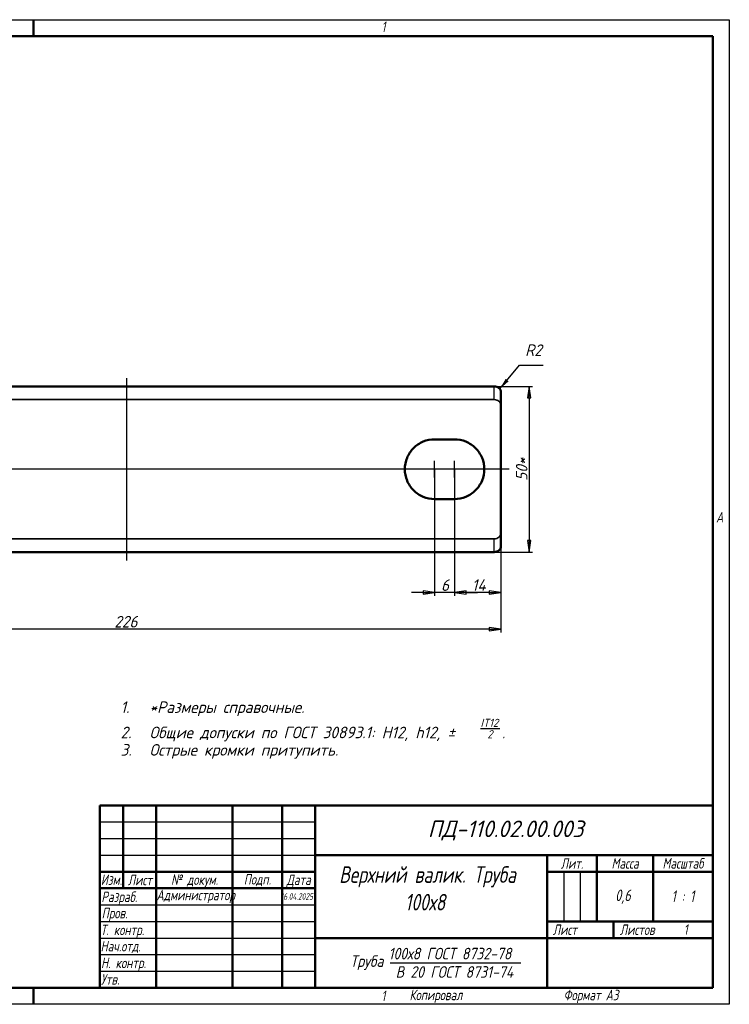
# Model space of a CAD drawing. Header units: millimetres. Extents: x 0 to 420, y 0 to 297.
# Tile 2 of 2: x 206 to 420, y 0 to 297. Entities that reach past the tile are written whole.
import ezdxf
from ezdxf.enums import TextEntityAlignment as Align

# ---------------------------------------------------------------- set-up
doc = ezdxf.new("R2010")
doc.units = ezdxf.units.MM
for name, color, linetype, lineweight in [('Видимый контур (ГОСТ)', 7, 'Continuous', 50), ('Заголовок (ГОСТ)', 7, 'Continuous', 50), ('Кромка (ГОСТ)', 7, 'Continuous', 50), ('Маркер центра (ГОСТ)', 7, 'Continuous', 25), ('Невидимые тонкие (ГОСТ)', 7, 'Continuous', 25), ('Невидимый контур (ГОСТ)', 7, 'Continuous', 35), ('Обозначение (ГОСТ)', 7, 'Continuous', 25), ('Осевая линия (ГОСТ)', 7, 'Continuous', 25), ('Размер (ГОСТ)', 7, 'Continuous', 25), ('Эскизная геометрия (ГОСТ)', 7, 'Continuous', 50)]:
    doc.layers.add(name, color=color, linetype=linetype, lineweight=lineweight)
doc.styles.add('Альтернативный текст (ГОСТ)', font='txt', dxfattribs={"width": 0.8})
doc.styles.add('Обычный текст (ГОСТ)', font='GOST Common Italic.ttf')
doc.styles.add('Стиль текста110', font='GOST Common Italic.ttf', dxfattribs={"width": 0.8})
doc.styles.add('Стиль текста112', font='GOST Common Italic.ttf', dxfattribs={"width": 0.8})
doc.styles.add('Стиль текста120', font='GOST Common Italic.ttf', dxfattribs={"width": 0.9})
doc.styles.add('Стиль текста137', font='GOST Common Italic.ttf', dxfattribs={"width": 0.7})
doc.styles.add('Стиль текста139', font='GOST Common Italic.ttf', dxfattribs={"width": 0.7})
doc.styles.add('Стиль текста145', font='GOST Common Italic.ttf')
doc.styles.add('Стиль текста146', font='GOST Common Italic.ttf')
doc.styles.add('Стиль текста70', font='GOST Common Italic.ttf')
doc.styles.add('Стиль текста81', font='GOST Common Italic.ttf', dxfattribs={"width": 0.8})
doc.styles.add('Стиль текста87', font='GOST Common Italic.ttf')
doc.dimstyles.new('Диаметр (ГОСТ)$7', dxfattribs={"dimtxt": 3.5, "dimasz": 3.5, "dimexe": 1, "dimexo": 0, "dimgap": 0.5, "dimtad": 1, "dimrnd": 1e-08, "dimtxsty": 'Обычный текст (ГОСТ)', "dimblk": 'Filled-1', "dimcen": 0.09, "dimdle": 15, "dimclrd": 256, "dimclre": 256, "dimclrt": 256, "dimazin": 2, "dimtfac": 0.714286, "dimtdec": 3, "dimtmove": 0, "dimatfit": 3, "dimfxl": 1, "dimtolj": 1, "dimlwd": -1, "dimlwe": 25, "dimarcsym": 0})
doc.dimstyles.new('Обычный (ГОСТ)', dxfattribs={"dimtxt": 3.5, "dimasz": 3.5, "dimexe": 1, "dimexo": 0, "dimgap": 0.5, "dimtad": 1, "dimrnd": 1e-08, "dimtxsty": 'Обычный текст (ГОСТ)', "dimblk": 'Filled-1', "dimcen": 0.09, "dimdle": 15, "dimclrd": 256, "dimclre": 256, "dimclrt": 256, "dimazin": 2, "dimtfac": 0.714286, "dimtdec": 3, "dimtmove": 0, "dimatfit": 3, "dimfxl": 1, "dimtolj": 1, "dimlwd": 25, "dimlwe": 25, "dimarcsym": 0})

# ---------------------------------------------------------------- blocks, each defined once
blk = doc.blocks.new('Рамки ГОСТ - Рамка')
at = {"layer": 'Кромка (ГОСТ)', "lineweight": 25}
for p, q in [((0, 297), (420, 297)), ((420, 297), (420, 0)), ((420, 0), (0, 0))]:
    blk.add_line(p, q, dxfattribs=at)
at = {"layer": 'Кромка (ГОСТ)'}
for p, q in [((210, 292), (210, 297)), ((415, 292), (20, 292)), ((415, 5), (415, 292)), ((20, 5), (415, 5)), ((210, 5), (210, 0))]:
    blk.add_line(p, q, dxfattribs=at)
at = {"layer": 'Кромка (ГОСТ)', "char_height": 3.17, "attachment_point": 1, "style": 'Альтернативный текст (ГОСТ)'}
for s, insert, width in [('\\fGOST Common|b0|i1;\\H3.1700;1', (315.02, 296.44), 5.2327), ('\\fGOST Common|b0|i1;\\H3.1700;A', (416, 148.5), 5.0704), ('\\fGOST Common|b0|i1;\\H3.1700;1', (315, 4.14), 6.6287), ('\\fGOST Common|b0|i1;\\H3.1700;Формат А3', (370, 4.39), 25.2103)]:
    blk.add_mtext(s, dxfattribs=dict(at, insert=insert, width=width))
blk = doc.blocks.new('Основные надписи ГОСТ - Форма 1')
at = {"layer": 'Заголовок (ГОСТ)'}
for p, q in [((0, 55), (185, 55)), ((0, 0), (0, 55)), ((0, 0), (0, 55)), ((7, 55), (7, 30)), ((17, 55), (17, 0)), ((40, 55), (40, 0)), ((55, 55), (55, 0)), ((65, 55), (65, 0)), ((185, 0), (185, 55)), ((65, 40), (185, 40)), ((135, 40), (135, 0)), ((150, 40), (150, 20)), ((167, 40), (167, 20)), ((0, 35), (65, 35)), ((135, 35), (185, 35)), ((0, 30), (65, 30)), ((135, 20), (185, 20)), ((155, 20), (155, 15)), ((65, 15), (185, 15)), ((185, 0), (0, 0))]:
    blk.add_line(p, q, dxfattribs=at)
at = {"layer": 'Заголовок (ГОСТ)', "linetype": 'Continuous', "lineweight": 25}
for p, q in [((0, 50), (65, 50)), ((0, 45), (65, 45)), ((0, 40), (65, 40)), ((140, 35), (140, 20)), ((145, 35), (145, 20)), ((0, 25), (65, 25)), ((0, 20), (65, 20)), ((0, 15), (65, 15)), ((0, 10), (65, 10)), ((0, 5), (65, 5))]:
    blk.add_line(p, q, dxfattribs=at)
at = {"layer": 'Заголовок (ГОСТ)', "lineweight": 30}
blk.add_line((87.65, 7.5), (127.03, 7.5), dxfattribs=at)
at = {"layer": 'Заголовок (ГОСТ)', "char_height": 3.17, "style": 'Альтернативный текст (ГОСТ)'}
for s, insert, width, attachment_point in [('\\fGOST Common|b0|i1;\\H3.1700;Лит.', (142.52, 37.49), 14.9766, 5), ('\\fGOST Common|b0|i1;\\H3.1700;Масса', (158.55, 37.51), 16.9878, 5), ('\\fGOST Common|b0|i1;\\H3.1700;Масштаб', (176.02, 37.53), 17.8316, 5), ('\\fGOST Common|b0|i1;\\H3.1700;Изм.', (3.5, 32.56), 6.9635, 5), ('\\fGOST Common|b0|i1;\\H3.1700;Лист', (12.1, 32.5), 10.0029, 5), ('\\A0;\\fGOST Common|b0|i1;\\H3.1700;№ докум.', (28.58, 32.16), 22.9069, 5), ('\\fGOST Common|b0|i1;\\H3.1700;Подп.', (47.56, 32.45), 14.879, 5), ('\\fGOST Common|b0|i1;\\H3.1700;Дата', (60.02, 32.24), 9.9614, 5), ('\\fGOST Common|b0|i1;\\H3.1700;Разраб.', (0.47, 27), 16.9971, 4), ('\\A0;\\fGOST Common|b0|i1;\\H3.1700;Т. контр.', (0.23, 17.01), 16.9554, 4), ('\\fGOST Common|b0|i1;\\H3.1700;Пров.', (0.56, 22.08), 17.0192, 4), ('\\fGOST Common|b0|i1;\\H3.1700;Лист', (140.37, 17.5), 10.5071, 5), ('\\fGOST Common|b0|i1;\\H3.1700;Листов', (162.21, 17.5), 14.3668, 5), ('\\A1;', (150.6, 17.54), 8.8313, 5), ('\\fGOST Common|b0|i1;\\H3.1700;Н. контр.', (0.36, 7.05), 16.9999, 4), ('\\fGOST Common|b0|i1;\\H3.1700;Утв.', (0.34, 2.52), 17.0083, 4), ('\\fGOST Common|b0|i1;\\H3.1700;Копировал', (93.48, -0.59), 19.7871, 1)]:
    blk.add_mtext(s, dxfattribs=dict(at, insert=insert, width=width, attachment_point=attachment_point))
at = {"layer": 'Заголовок (ГОСТ)'}
for tag, height, style, width, p in [('Изм1', 2.89, 'Стиль текста137', 0.7, (3.51, 52.52)), ('Лист1', 2.89, 'Стиль текста137', 0.7, (12.03, 52.52)), ('Докум1', 2.89, 'Стиль текста137', 0.7, (28.54, 52.48)), ('Изм2', 2.89, 'Стиль текста137', 0.7, (3.5, 47.52)), ('Лист2', 2.89, 'Стиль текста137', 0.7, (12.01, 47.5)), ('Докум2', 2.89, 'Стиль текста137', 0.7, (28.53, 47.5)), ('Изм3', 2.89, 'Стиль текста137', 0.7, (3.5, 42.5)), ('Лист3', 2.89, 'Стиль текста137', 0.7, (12.01, 42.51)), ('Докум3', 2.89, 'Стиль текста137', 0.7, (28.51, 42.48)), ('Изм4', 2.89, 'Стиль текста137', 0.7, (3.51, 37.5)), ('Лист4', 2.89, 'Стиль текста137', 0.7, (12, 37.53)), ('Докум4', 2.89, 'Стиль текста137', 0.7, (28.51, 37.52)), ('Литера', 3.5, 'Стиль текста81', 0.8, (137.52, 27.25)), ('Литера2', 3.5, 'Стиль текста81', 0.8, (142.51, 27.22)), ('Литера3', 3.5, 'Стиль текста81', 0.8, (147.52, 27.21)), ('Тип_документа', 3.17, 'Стиль текста112', 0.8, (100.08, 17.56))]:
    blk.add_attdef(tag, text='', height=height, dxfattribs=dict(at, style=style, width=width)).set_placement(p, align=Align.MIDDLE_CENTER)
for tag, height, style, width, p in [('Подп1', 2.89, 'Стиль текста137', 0.7, (40.01, 52.51)), ('Дата1', 2, 'Стиль текста139', 0.7, (55.01, 52.51)), ('Подп2', 2.89, 'Стиль текста137', 0.7, (40.01, 47.5)), ('Дата2', 2, 'Стиль текста139', 0.7, (55.01, 47.49)), ('Подп3', 2.89, 'Стиль текста137', 0.7, (40.01, 42.51)), ('Дата3', 2, 'Стиль текста139', 0.7, (55.02, 42.52)), ('Подп4', 2.89, 'Стиль текста137', 0.7, (40.01, 37.51)), ('Дата4', 2, 'Стиль текста139', 0.7, (55.02, 37.51)), ('Разработал_Подп.', 2.89, 'Стиль текста137', 0.7, (40.05, 27.51)), ('ПРОВЕРИЛ', 3.17, 'Стиль текста112', 0.8, (17.41, 22.53)), ('Проверил_Подп.', 2.89, 'Стиль текста137', 0.7, (40.05, 22.52)), ('ДАТА_ПРОВЕРКИ', 2, 'Стиль текста139', 0.7, (55.02, 22.51)), ('ТЕХНОЛОГ', 3.17, 'Стиль текста112', 0.8, (17.33, 17.54)), ('Технолог_Подп.', 2.89, 'Стиль текста137', 0.7, (40.05, 17.51)), ('Технолог_Дата', 2, 'Стиль текста139', 0.7, (55.01, 17.5)), ('НАЧ._ОТДЕЛА', 3.17, 'Стиль текста112', 0.8, (17.46, 12.45)), ('Руководитель_Подп.', 2.89, 'Стиль текста137', 0.7, (40.01, 12.5)), ('Руководитель_Дата', 2, 'Стиль текста139', 0.7, (55.01, 12.51)), ('НОРМОКОНТРОЛЬ', 3.17, 'Стиль текста112', 0.8, (17.37, 7.48)), ('Нормоконтроль_Подп.', 2.89, 'Стиль текста137', 0.7, (40.05, 7.52)), ('ДАТА_НОРМОКОНТРОЛЯ', 2, 'Стиль текста139', 0.7, (55.02, 7.51)), ('УТВЕРДИЛ', 3.17, 'Стиль текста112', 0.8, (17.4, 2.51)), ('Утвердил_Подп.', 2.89, 'Стиль текста137', 0.7, (40.05, 2.51)), ('ДАТА_УТВЕРЖДЕНИЯ', 2, 'Стиль текста139', 0.7, (55.01, 2.5))]:
    blk.add_attdef(tag, text='', height=height, dxfattribs=dict(at, style=style, width=width)).set_placement(p, align=Align.MIDDLE_LEFT)
at = {"layer": 'Заголовок (ГОСТ)', "style": 'Стиль текста87'}
blk.add_attdef('ОБОЗНАЧЕНИЕ_001', (99.01, 45.43), '', height=5, dxfattribs=at)
at = {"layer": 'Заголовок (ГОСТ)'}
for tag, p, height, style, width in [('ЗАГОЛОВОК_001', (72.25, 31.64), 5, 'Стиль текста110', 0.8), ('Масштаб_001', (172.52, 25.85), 3.5, 'Стиль текста81', 0.8), ('АВТОР_001', (17.11, 26.38), 3.17, 'Стиль текста112', 0.8), ('ДАТА_СОЗДАНИЯ_001', (54.58, 26.51), 2, 'Стиль текста139', 0.7), ('ЗАГОЛОВОК_002', (92.11, 23.31), 5, 'Стиль текста110', 0.8), ('Масса_001', (155.59, 26.13), 3.5, 'Стиль текста81', 0.8), ('Листов_001', (176.23, 15.99), 3.17, 'Стиль текста112', 0.8), ('Должность_руководителя_001', (0.22, 10.93), 3.17, 'Стиль текста112', 0.8), ('Материал_Наим._001', (87.13, 8.55), 3.5, 'Стиль текста120', 0.9), ('Материал_Класс_001', (75.56, 6.28), 3.5, 'Стиль текста120', 0.9), ('Материал_ГОСТ_001', (89.29, 3), 3.5, 'Стиль текста120', 0.9)]:
    blk.add_attdef(tag, p, '', height=height, dxfattribs=dict(at, style=style, width=width))
at = {"layer": 'Заголовок (ГОСТ)', "style": 'Стиль текста70'}
blk.add_attdef('ОРГАНИЗАЦИЯ', text='', height=3.5, dxfattribs=at).set_placement((160.02, 7.6), align=Align.MIDDLE_CENTER)
blk = doc.blocks.new('Filled-1')
at = {"color": 0}
for p, q in [((0, 0), (-1, 0.143)), ((-1, 0.143), (-1, -0.143)), ((-1, 0), (0, 0)), ((-1, -0.143), (0, 0))]:
    blk.add_line(p, q, dxfattribs=at)
at = {"color": 0, "flags": 128}
blk.add_lwpolyline([(-1, -0.143), (0, 0), (-1, 0.143), (-1, -0.143)], dxfattribs=at)
at = {"color": 0}
blk.add_solid([(-1, -0.143), (0, 0), (-1, 0.143), (-1, -0.143)], dxfattribs=at)
blk = doc.blocks.new('*D9')
at = {"layer": 'Defpoints', "color": 0, "linetype": 'Continuous', "transparency": 16777216}
for p in [(337.04, 161.4), (351.04, 138.16), (337.04, 124.19)]:
    blk.add_point(p, dxfattribs=at)
at = {"layer": 'Размер (ГОСТ)', "linetype": 'Continuous', "lineweight": 25, "transparency": 16777216}
for p, q in [((337.04, 161.4), (337.04, 123.19)), ((351.04, 138.16), (351.04, 123.19)), ((347.54, 124.19), (340.54, 124.19))]:
    blk.add_line(p, q, dxfattribs=at)
at = {"layer": 'Размер (ГОСТ)', "linetype": 'Continuous', "lineweight": 25, "transparency": 16777216, "xscale": 3.5, "yscale": 3.5, "zscale": 3.5, "rotation": 180}
blk.add_blockref('Filled-1', (337.04, 124.19), dxfattribs=at)
at = {"layer": 'Размер (ГОСТ)', "linetype": 'Continuous', "lineweight": 25, "transparency": 16777216, "xscale": 3.5, "yscale": 3.5, "zscale": 3.5}
blk.add_blockref('Filled-1', (351.04, 124.19), dxfattribs=at)
at = {"layer": 'Размер (ГОСТ)', "linetype": 'Continuous', "lineweight": 25, "transparency": 16777216, "insert": (342.28, 128.19), "char_height": 3.5, "attachment_point": 1, "style": 'Обычный текст (ГОСТ)'}
blk.add_mtext('\\A1;14', dxfattribs=at)
blk = doc.blocks.new('*D10')
at = {"layer": 'Defpoints', "color": 0, "linetype": 'Continuous', "transparency": 16777216}
for p in [(331.04, 161.4), (337.04, 161.4), (331.04, 124.19)]:
    blk.add_point(p, dxfattribs=at)
at = {"layer": 'Размер (ГОСТ)', "linetype": 'Continuous', "lineweight": 25, "transparency": 16777216}
for p, q in [((331.04, 161.4), (331.04, 123.19)), ((337.04, 161.4), (337.04, 123.19)), ((327.54, 124.19), (324.04, 124.19)), ((337.04, 124.19), (331.04, 124.19)), ((340.54, 124.19), (344.04, 124.19))]:
    blk.add_line(p, q, dxfattribs=at)
at = {"layer": 'Размер (ГОСТ)', "linetype": 'Continuous', "lineweight": 25, "transparency": 16777216, "xscale": 3.5, "yscale": 3.5, "zscale": 3.5}
blk.add_blockref('Filled-1', (331.04, 124.19), dxfattribs=at)
at = {"layer": 'Размер (ГОСТ)', "linetype": 'Continuous', "lineweight": 25, "transparency": 16777216, "xscale": 3.5, "yscale": 3.5, "zscale": 3.5, "rotation": 180}
blk.add_blockref('Filled-1', (337.04, 124.19), dxfattribs=at)
at = {"layer": 'Размер (ГОСТ)', "linetype": 'Continuous', "lineweight": 25, "transparency": 16777216, "insert": (332.98, 128.19), "char_height": 3.5, "attachment_point": 1, "style": 'Обычный текст (ГОСТ)'}
blk.add_mtext('\\A1;6', dxfattribs=at)
blk = doc.blocks.new('*D11')
at = {"layer": 'Defpoints', "color": 0, "linetype": 'Continuous', "transparency": 16777216}
for p in [(125.04, 138.16), (351.04, 138.16), (125.04, 113.16)]:
    blk.add_point(p, dxfattribs=at)
at = {"layer": 'Размер (ГОСТ)', "linetype": 'Continuous', "lineweight": 25, "transparency": 16777216}
for p, q in [((125.04, 138.16), (125.04, 112.16)), ((351.04, 138.16), (351.04, 112.16)), ((347.54, 113.16), (128.54, 113.16))]:
    blk.add_line(p, q, dxfattribs=at)
at = {"layer": 'Размер (ГОСТ)', "linetype": 'Continuous', "lineweight": 25, "transparency": 16777216, "xscale": 3.5, "yscale": 3.5, "zscale": 3.5, "rotation": 180}
blk.add_blockref('Filled-1', (125.04, 113.16), dxfattribs=at)
at = {"layer": 'Размер (ГОСТ)', "linetype": 'Continuous', "lineweight": 25, "transparency": 16777216, "xscale": 3.5, "yscale": 3.5, "zscale": 3.5}
blk.add_blockref('Filled-1', (351.04, 113.16), dxfattribs=at)
at = {"layer": 'Размер (ГОСТ)', "linetype": 'Continuous', "lineweight": 25, "transparency": 16777216, "insert": (234.36, 117.16), "char_height": 3.5, "attachment_point": 1, "style": 'Обычный текст (ГОСТ)'}
blk.add_mtext('\\A1;226', dxfattribs=at)
blk = doc.blocks.new('*D15')
at = {"layer": 'Defpoints', "color": 0, "linetype": 'Continuous', "transparency": 16777216}
for p in [(349.04, 186.4), (349.04, 136.4), (359.58, 136.4)]:
    blk.add_point(p, dxfattribs=at)
at = {"layer": 'Размер (ГОСТ)', "linetype": 'Continuous', "lineweight": 25, "transparency": 16777216}
for p, q in [((349.04, 186.4), (360.58, 186.4)), ((359.58, 182.9), (359.58, 139.9)), ((349.04, 136.4), (360.58, 136.4))]:
    blk.add_line(p, q, dxfattribs=at)
at = {"layer": 'Размер (ГОСТ)', "linetype": 'Continuous', "lineweight": 25, "transparency": 16777216, "xscale": 3.5, "yscale": 3.5, "zscale": 3.5}
for p, rotation in [((359.58, 186.4), 90), ((359.58, 136.4), 270)]:
    blk.add_blockref('Filled-1', p, dxfattribs=dict(at, rotation=rotation))
at = {"layer": 'Размер (ГОСТ)', "linetype": 'Continuous', "lineweight": 25, "transparency": 16777216, "insert": (355.58, 157.88), "char_height": 3.5, "attachment_point": 1, "rotation": 90, "style": 'Обычный текст (ГОСТ)'}
blk.add_mtext('\\A1;\\fGOST Common|b0|i1;\\H3.5000;50*', dxfattribs=at)
blk = doc.blocks.new('Текст на выноске_1')
at = {"layer": 'Эскизная геометрия (ГОСТ)', "lineweight": 30}
blk.add_line((0, 0), (2.05, 0), dxfattribs=at)
at = {"layer": 'Обозначение (ГОСТ)', "style": 'Стиль текста145'}
blk.add_text('R2', height=0.9979, dxfattribs=at).set_placement((0.5, 0.5), align=Align.BOTTOM_LEFT)

msp = doc.modelspace()

# ---------------------------------------------------------------- linework, layer by layer
at = {"layer": 'Видимый контур (ГОСТ)'}
for p, q in [((349.039, 186.404), (127.039, 186.404)), ((351.039, 138.156), (351.039, 184.652)), ((331.039, 170.404), (337.039, 170.404)), ((337.039, 152.404), (331.039, 152.404)), ((349.039, 136.404), (127.039, 136.404))]:
    msp.add_line(p, q, dxfattribs=at)
for points, knots in [([(349.039, 186.404), (349.291, 186.404), (349.558, 186.361), (350.051, 186.183), (350.276, 186.05), (350.631, 185.74), (350.785, 185.543), (350.989, 185.111), (351.039, 184.874), (351.039, 184.652)], [1.20601924, 1.20601924, 1.20601924, 1.20601924, 1.28135738, 1.28135738, 1.35669553, 1.35669553, 1.43205814, 1.43205814, 1.50742075, 1.50742075, 1.50742075, 1.50742075]), ([(322.039, 161.404), (322.039, 162.537), (322.266, 163.743), (323.186, 165.96), (323.878, 166.97), (325.473, 168.566), (326.484, 169.258), (328.7, 170.177), (329.907, 170.404), (331.039, 170.404)], [1.3592618, 1.3592618, 1.3592618, 1.3592618, 1.699071, 1.699071, 2.0388803, 2.0388803, 2.3787019, 2.3787019, 2.7185235, 2.7185235, 2.7185235, 2.7185235]), ([(337.039, 170.404), (338.172, 170.404), (339.379, 170.177), (341.595, 169.258), (342.606, 168.566), (344.201, 166.97), (344.893, 165.96), (345.813, 163.743), (346.039, 162.537), (346.039, 161.404)], [-2.7185235, -2.7185235, -2.7185235, -2.7185235, -2.3787019, -2.3787019, -2.0388803, -2.0388803, -1.699071, -1.699071, -1.3592618, -1.3592618, -1.3592618, -1.3592618]), ([(331.039, 152.404), (329.907, 152.404), (328.7, 152.631), (326.484, 153.55), (325.473, 154.242), (323.878, 155.838), (323.186, 156.848), (322.266, 159.065), (322.039, 160.271), (322.039, 161.404)], [0, 0, 0, 0, 0.3398216, 0.3398216, 0.6796433, 0.6796433, 1.0194525, 1.0194525, 1.3592618, 1.3592618, 1.3592618, 1.3592618]), ([(346.039, 161.404), (346.039, 160.271), (345.813, 159.065), (344.893, 156.848), (344.201, 155.838), (342.606, 154.242), (341.595, 153.55), (339.379, 152.631), (338.172, 152.404), (337.039, 152.404)], [-1.3592618, -1.3592618, -1.3592618, -1.3592618, -1.0194525, -1.0194525, -0.6796433, -0.6796433, -0.3398216, -0.3398216, 0, 0, 0, 0]), ([(351.039, 138.156), (351.039, 137.934), (350.989, 137.697), (350.785, 137.265), (350.631, 137.068), (350.276, 136.758), (350.051, 136.624), (349.558, 136.447), (349.291, 136.404), (349.039, 136.404)], [0.90461774, 0.90461774, 0.90461774, 0.90461774, 0.97998035, 0.97998035, 1.05534296, 1.05534296, 1.1306811, 1.1306811, 1.20601925, 1.20601925, 1.20601925, 1.20601925])]:
    msp.add_open_spline(points, degree=3, knots=knots, dxfattribs=at)
at = {"layer": 'Маркер центра (ГОСТ)', "linetype": 'Continuous'}
for p, q in [((331.04, 158.903), (331.04, 163.903)), ((337.039, 158.903), (337.039, 163.903))]:
    msp.add_line(p, q, dxfattribs=at)
at = {"layer": 'Невидимые тонкие (ГОСТ)'}
for p, q in [((349.039, 182.404), (349.039, 186.404)), ((349.039, 136.404), (349.039, 140.404))]:
    msp.add_line(p, q, dxfattribs=at)
at = {"layer": 'Невидимый контур (ГОСТ)'}
for p, q in [((349.039, 182.404), (127.039, 182.404)), ((349.039, 140.404), (127.039, 140.404))]:
    msp.add_line(p, q, dxfattribs=at)
for points, knots in [([(351.039, 180.648), (351.039, 180.871), (350.989, 181.108), (350.785, 181.543), (350.631, 181.74), (350.276, 182.05), (350.051, 182.183), (349.558, 182.361), (349.291, 182.404), (349.039, 182.404)], [0.90485648, 0.90485648, 0.90485648, 0.90485648, 0.98022965, 0.98022965, 1.05560281, 1.05560281, 1.1309413, 1.1309413, 1.20627978, 1.20627978, 1.20627978, 1.20627978]), ([(349.039, 140.404), (349.291, 140.404), (349.558, 140.447), (350.051, 140.625), (350.276, 140.758), (350.631, 141.068), (350.785, 141.265), (350.989, 141.699), (351.039, 141.937), (351.039, 142.16)], [1.20627976, 1.20627976, 1.20627976, 1.20627976, 1.28161825, 1.28161825, 1.35695673, 1.35695673, 1.43232989, 1.43232989, 1.50770306, 1.50770306, 1.50770306, 1.50770306])]:
    msp.add_open_spline(points, degree=3, knots=knots, dxfattribs=at)
at = {"layer": 'Осевая линия (ГОСТ)', "linetype": 'Continuous'}
for p, q in [((238.039, 188.904), (238.039, 133.904)), ((353.539, 161.404), (122.539, 161.404)), ((348.539, 161.403), (319.539, 161.403))]:
    msp.add_line(p, q, dxfattribs=at)
at = {"layer": 'Эскизная геометрия (ГОСТ)', "lineweight": 30}
msp.add_line((344.9, 83.19), (350.7, 83.19), dxfattribs=at)

# ---------------------------------------------------------------- block references
msp.add_blockref('Рамки ГОСТ - Рамка', (0, 0))
at = {"xscale": 3.499999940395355, "yscale": 3.499999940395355, "zscale": 3.499999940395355}
msp.add_blockref('Текст на выноске_1', (356.621, 192.779), dxfattribs=at)
msp.add_blockref('Основные надписи ГОСТ - Форма 1', (230, 5)).add_auto_attribs({'Должность_руководителя_001': 'Нач.отд.', 'АВТОР_001': 'Администратор', 'ОБОЗНАЧЕНИЕ_001': 'ПД-110.02.00.003', 'ЗАГОЛОВОК_001': 'Верхний валик. Труба', 'Материал_Класс_001': 'Труба', 'Материал_Наим._001': '100х8 ГОСТ 8732-78', 'Материал_ГОСТ_001': 'В 20 ГОСТ 8731-74', 'Масса_001': '0,6', 'Масштаб_001': '1 : 1', 'Листов_001': '1', 'ДАТА_СОЗДАНИЯ_001': '16.04.2025', 'ЗАГОЛОВОК_002': '100х8'})

# ---------------------------------------------------------------- texts
at = {"layer": 'Обозначение (ГОСТ)'}
for s, height, style, p in [('1. ', 3.5, 'Обычный текст (ГОСТ)', (236.25, 87.88)), ('*Размеры справочные.', 3.5, 'Обычный текст (ГОСТ)', (245, 87.88)), ('IT12', 2.45, 'Стиль текста146', (344.9, 83.68)), ('2. ', 3.5, 'Обычный текст (ГОСТ)', (236.25, 80.25)), ('Общие допуски по ГОСТ 30893.1: Н12, h12, ±', 3.5, 'Обычный текст (ГОСТ)', (245, 80.25)), ('2', 2.45, 'Стиль текста146', (346.95, 80.25)), ('.', 3.5, 'Обычный текст (ГОСТ)', (351.4, 80.25)), ('3. ', 3.5, 'Обычный текст (ГОСТ)', (236.25, 75)), ('Острые кромки притупить.', 3.5, 'Обычный текст (ГОСТ)', (245, 75))]:
    msp.add_text(s, height=height, dxfattribs=dict(at, style=style)).set_placement(p)

# ---------------------------------------------------------------- dimensions: what is measured, and where the dimension line sits
at = {"layer": 'Размер (ГОСТ)', "linetype": 'Continuous', "lineweight": 25}
dim = msp.add_linear_dim(base=(359.583, 136.404), p1=(349.039, 186.404), p2=(349.039, 136.404), angle=90, text='\\fGOST Common|b0|i1;\\H3.5000;<>*', dimstyle='Обычный (ГОСТ)', override={"dimgap": 0.5, "dimdec": 2, "dimtol": 0, "dimlim": 0, "dimtp": 0, "dimtm": 0, "dimtdec": 3, "dimtofl": 0, "dimatfit": 1}, dxfattribs=at)
dim.commit()
dim.dimension.update_dxf_attribs({"geometry": '*D15', "text_midpoint": (359.583, 161.404), "dimtype": 160})
for base, p1, p2, override, picture, middle in [((331.04, 124.192), (337.039, 161.405), (331.04, 161.405), {"dimgap": 0.5, "dimdec": 2, "dimtol": 0, "dimlim": 0, "dimtp": 0, "dimtm": 0, "dimtdec": 3, "dimtofl": 1, "dimatfit": 1}, '*D10', (334.039, 124.192)), ((337.039, 124.192), (351.039, 138.156), (337.039, 161.405), {"dimgap": 0.5, "dimdec": 2, "dimtol": 0, "dimlim": 0, "dimtp": 0, "dimtm": 0, "dimtdec": 3, "dimtofl": 0, "dimatfit": 1}, '*D9', (344.039, 124.192)), ((125.039, 113.156), (351.039, 138.156), (125.039, 138.156), {"dimgap": 0.5, "dimdec": 2, "dimtol": 0, "dimlim": 0, "dimtp": 0, "dimtm": 0, "dimtdec": 3, "dimtofl": 0, "dimatfit": 1}, '*D11', (238.039, 113.156))]:
    dim = msp.add_linear_dim(base=base, p1=p1, p2=p2, angle=180, dimstyle='Обычный (ГОСТ)', override=override, dxfattribs=at)
    dim.commit()
    dim.dimension.update_dxf_attribs({"geometry": picture, "text_midpoint": middle, "dimtype": 160})

# ---------------------------------------------------------------- leaders
at = {"layer": 'Обозначение (ГОСТ)'}
msp.add_leader([(350.717, 185.61), (356.621, 192.779)], dimstyle='Диаметр (ГОСТ)$7', override={"dimtad": 0}, dxfattribs=at)

doc.saveas('drawing.dxf')
